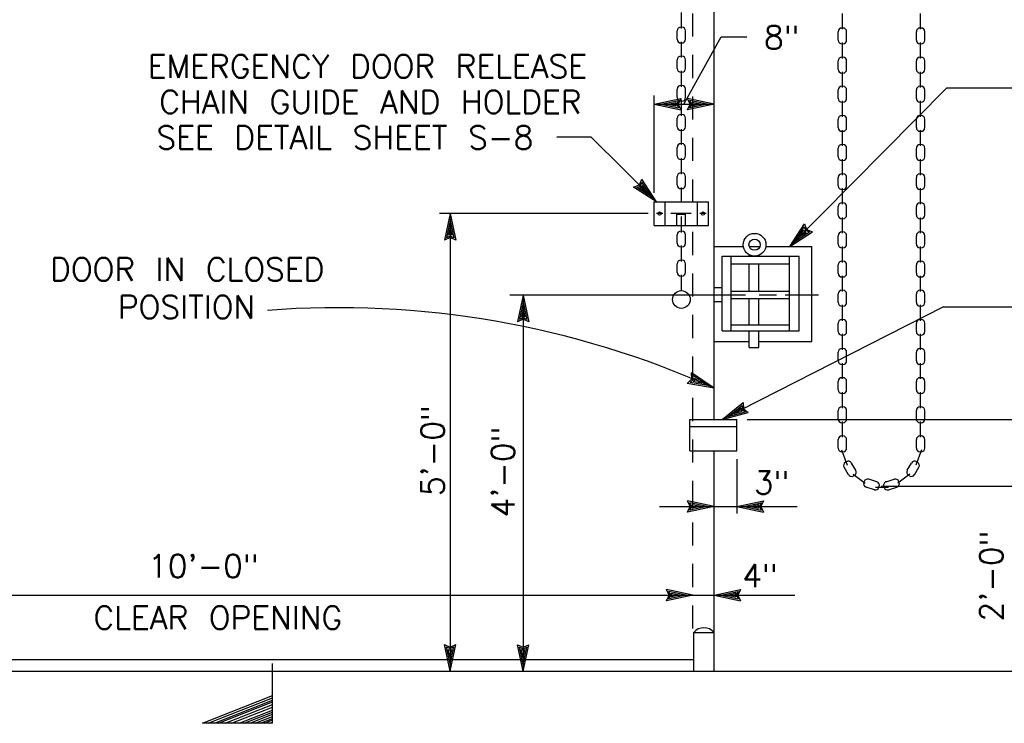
# Model space of a CAD drawing. Extents: x -31.3 to 10.7, y -20.4 to 9.6.
# Tile 7 of 25: x -18.8 to -13.4, y -1.7 to 2.2. Entities that reach past the tile are written whole.
import ezdxf
from ezdxf.enums import TextEntityAlignment as Align

# ---------------------------------------------------------------- set-up
doc = ezdxf.new("R2010")
doc.units = 0
doc.header["$MEASUREMENT"] = 0
doc.linetypes.add('HIDDEN2', pattern=[0.1875, 0.125, -0.0625])
doc.layers.add('01', color=7, linetype='CONTINUOUS')
doc.layers.add('02', color=7, linetype='CONTINUOUS')
doc.styles.add('TXT_SHX', font='txt.shx')

msp = doc.modelspace()

# ---------------------------------------------------------------- linework, layer by layer
at = {"layer": '01', "color": 7, "linetype": 'CONTINUOUS'}
for p, q in [((-15.0056, -0.0096), (-15.0056, 3.7574)), ((-15.1826, 2.1114), (-15.1826, 2.1974)), ((-14.3096, 2.1064), (-14.3096, 2.1924)), ((-13.8856, 2.1064), (-13.8856, 2.1924)), ((-15.2056, 2.0524), (-15.2056, 2.0984)), ((-15.1796, 2.1184), (-15.1856, 2.1184)), ((-15.1596, 2.0524), (-15.1596, 2.0984)), ((-14.3326, 2.0474), (-14.3326, 2.0934)), ((-14.3066, 2.1134), (-14.3126, 2.1134)), ((-14.2866, 2.0474), (-14.2866, 2.0934)), ((-13.9086, 2.0474), (-13.9086, 2.0934)), ((-13.8886, 2.1134), (-13.8826, 2.1134)), ((-13.8626, 2.0474), (-13.8626, 2.0934)), ((-15.1796, 2.0324), (-15.1856, 2.0324)), ((-15.1826, 1.9534), (-15.1826, 2.0394)), ((-15.1696, 1.7004), (-14.9666, 2.0654)), ((-14.9666, 2.0654), (-14.8276, 2.0654)), ((-14.3096, 1.9484), (-14.3096, 2.0344)), ((-13.8856, 1.9484), (-13.8856, 2.0344)), ((-14.3066, 2.0274), (-14.3126, 2.0274)), ((-13.8886, 2.0274), (-13.8826, 2.0274)), ((-15.2056, 1.8944), (-15.2056, 1.9404)), ((-15.1796, 1.9604), (-15.1856, 1.9604)), ((-15.1596, 1.8944), (-15.1596, 1.9404)), ((-14.3326, 1.8894), (-14.3326, 1.9354)), ((-14.3066, 1.9554), (-14.3126, 1.9554)), ((-14.2866, 1.8894), (-14.2866, 1.9354)), ((-13.9086, 1.8894), (-13.9086, 1.9354)), ((-13.8886, 1.9554), (-13.8826, 1.9554)), ((-13.8626, 1.8894), (-13.8626, 1.9354)), ((-15.1796, 1.8744), (-15.1856, 1.8744)), ((-15.1826, 1.7954), (-15.1826, 1.8814)), ((-14.3066, 1.8694), (-14.3126, 1.8694)), ((-14.3096, 1.7904), (-14.3096, 1.8764)), ((-13.8886, 1.8694), (-13.8826, 1.8694)), ((-13.8856, 1.7904), (-13.8856, 1.8764)), ((-15.2056, 1.7364), (-15.2056, 1.7824)), ((-15.1796, 1.8024), (-15.1856, 1.8024)), ((-15.1596, 1.7364), (-15.1596, 1.7824)), ((-13.7426, 1.7884), (-14.5946, 0.9284)), ((-14.3326, 1.7314), (-14.3326, 1.7774)), ((-14.3066, 1.7974), (-14.3126, 1.7974)), ((-14.2866, 1.7314), (-14.2866, 1.7774)), ((-13.9086, 1.7314), (-13.9086, 1.7774)), ((-13.8886, 1.7974), (-13.8826, 1.7974)), ((-13.8626, 1.7314), (-13.8626, 1.7774)), ((-13.7426, 1.7884), (-13.2926, 1.7884)), ((-15.3296, 1.2204), (-15.3296, 1.7474)), ((-15.3296, 1.7004), (-15.1856, 1.7314)), ((-15.2926, 1.7004), (-15.1986, 1.7204)), ((-15.2566, 1.7004), (-15.2116, 1.7104)), ((-15.2116, 1.7104), (-15.2156, 1.7004)), ((-15.1986, 1.7204), (-15.2076, 1.7004)), ((-15.1856, 1.7314), (-15.1996, 1.7004)), ((-15.1796, 1.7164), (-15.1856, 1.7164)), ((-15.1826, 1.6374), (-15.1826, 1.7234)), ((-15.0056, 1.7004), (-15.1496, 1.7314)), ((-15.1356, 1.7004), (-15.1496, 1.7314)), ((-15.0426, 1.7004), (-15.1366, 1.7204)), ((-15.1276, 1.7004), (-15.1366, 1.7204)), ((-15.0786, 1.7004), (-15.1236, 1.7094)), ((-15.1196, 1.7004), (-15.1236, 1.7094)), ((-14.3066, 1.7114), (-14.3126, 1.7114)), ((-14.3096, 1.6324), (-14.3096, 1.7184)), ((-13.8886, 1.7114), (-13.8826, 1.7114)), ((-13.8856, 1.6324), (-13.8856, 1.7184)), ((-15.3296, 1.7004), (-15.0056, 1.7004)), ((-15.3296, 1.7004), (-15.1856, 1.6694)), ((-15.2926, 1.7004), (-15.1986, 1.6804)), ((-15.2566, 1.7004), (-15.2116, 1.6914)), ((-15.2156, 1.7004), (-15.2116, 1.6914)), ((-15.2076, 1.7004), (-15.1986, 1.6804)), ((-15.1996, 1.7004), (-15.1856, 1.6694)), ((-15.0056, 1.7004), (-15.1496, 1.6694)), ((-15.1496, 1.6694), (-15.1356, 1.7004)), ((-15.0426, 1.7004), (-15.1366, 1.6804)), ((-15.1366, 1.6804), (-15.1276, 1.7004)), ((-15.0786, 1.7004), (-15.1236, 1.6904)), ((-15.1236, 1.6904), (-15.1196, 1.7004)), ((-15.2056, 1.5784), (-15.2056, 1.6244)), ((-15.1796, 1.6444), (-15.1856, 1.6444)), ((-15.1596, 1.5784), (-15.1596, 1.6244)), ((-14.3326, 1.5734), (-14.3326, 1.6194)), ((-14.3066, 1.6394), (-14.3126, 1.6394)), ((-14.2866, 1.5734), (-14.2866, 1.6194)), ((-13.9086, 1.5734), (-13.9086, 1.6194)), ((-13.8886, 1.6394), (-13.8826, 1.6394)), ((-13.8626, 1.5734), (-13.8626, 1.6194)), ((-15.1796, 1.5584), (-15.1856, 1.5584)), ((-15.1826, 1.4794), (-15.1826, 1.5654)), ((-14.3066, 1.5534), (-14.3126, 1.5534)), ((-14.3096, 1.4744), (-14.3096, 1.5604)), ((-13.8886, 1.5534), (-13.8826, 1.5534)), ((-13.8856, 1.4744), (-13.8856, 1.5604)), ((-15.8576, 1.5234), (-15.6726, 1.5234)), ((-15.6726, 1.5234), (-15.3176, 1.1704)), ((-15.2056, 1.4204), (-15.2056, 1.4664)), ((-15.1796, 1.4864), (-15.1856, 1.4864)), ((-15.1596, 1.4204), (-15.1596, 1.4664)), ((-14.3326, 1.4154), (-14.3326, 1.4614)), ((-14.3066, 1.4814), (-14.3126, 1.4814)), ((-14.2866, 1.4154), (-14.2866, 1.4614)), ((-13.9086, 1.4154), (-13.9086, 1.4614)), ((-13.8886, 1.4814), (-13.8826, 1.4814)), ((-13.8626, 1.4154), (-13.8626, 1.4614)), ((-15.1796, 1.4004), (-15.1856, 1.4004)), ((-15.1826, 1.3214), (-15.1826, 1.4074)), ((-14.3066, 1.3954), (-14.3126, 1.3954)), ((-14.3096, 1.3164), (-14.3096, 1.4024)), ((-13.8886, 1.3954), (-13.8826, 1.3954)), ((-13.8856, 1.3164), (-13.8856, 1.4024)), ((-15.4096, 1.2624), (-15.3976, 1.2944)), ((-15.3176, 1.1704), (-15.3976, 1.2944)), ((-15.2056, 1.2624), (-15.2056, 1.3084)), ((-15.1796, 1.3284), (-15.1856, 1.3284)), ((-15.1596, 1.2624), (-15.1596, 1.3084)), ((-14.3326, 1.2574), (-14.3326, 1.3034)), ((-14.3066, 1.3234), (-14.3126, 1.3234)), ((-14.2866, 1.2574), (-14.2866, 1.3034)), ((-13.9086, 1.2574), (-13.9086, 1.3034)), ((-13.8886, 1.3234), (-13.8826, 1.3234)), ((-13.8626, 1.2574), (-13.8626, 1.3034)), ((-15.4416, 1.2504), (-15.4096, 1.2624)), ((-15.3176, 1.1704), (-15.4416, 1.2504)), ((-15.4246, 1.2484), (-15.4046, 1.2564)), ((-15.3436, 1.1964), (-15.4246, 1.2484)), ((-15.4086, 1.2464), (-15.3986, 1.2504)), ((-15.3696, 1.2214), (-15.4086, 1.2464)), ((-15.4046, 1.2564), (-15.3966, 1.2774)), ((-15.3986, 1.2504), (-15.3946, 1.2604)), ((-15.3436, 1.1964), (-15.3966, 1.2774)), ((-15.3696, 1.2214), (-15.3946, 1.2604)), ((-15.1796, 1.2424), (-15.1856, 1.2424)), ((-15.1826, 1.1704), (-15.1826, 1.2494)), ((-14.3066, 1.2374), (-14.3126, 1.2374)), ((-14.3096, 1.1584), (-14.3096, 1.2444)), ((-13.8886, 1.2374), (-13.8826, 1.2374)), ((-13.8856, 1.1584), (-13.8856, 1.2444)), ((-15.3296, 1.1704), (-15.0356, 1.1704)), ((-15.3296, 1.0434), (-15.3296, 1.1704)), ((-15.2696, 1.0434), (-15.2696, 1.1704)), ((-15.0956, 1.0434), (-15.0956, 1.1704)), ((-15.0356, 1.0434), (-15.0356, 1.1704)), ((-14.3326, 1.0994), (-14.3326, 1.1454)), ((-14.3066, 1.1654), (-14.3126, 1.1654)), ((-14.2866, 1.0994), (-14.2866, 1.1454)), ((-13.9086, 1.0994), (-13.9086, 1.1454)), ((-13.8886, 1.1654), (-13.8826, 1.1654)), ((-13.8626, 1.0994), (-13.8626, 1.1454)), ((-15.3626, 1.1074), (-16.4946, 1.1074)), ((-16.4366, 1.1074), (-16.4676, 0.9634)), ((-16.4366, 1.0704), (-16.4566, 0.9764)), ((-16.4366, 1.1074), (-16.4366, -1.3736)), ((-16.4366, 1.1074), (-16.4056, 0.9634)), ((-16.4366, 1.0704), (-16.4166, 0.9764)), ((-15.2836, 1.1074), (-15.3176, 1.1074)), ((-15.1296, 1.1074), (-15.2406, 1.1074)), ((-15.2066, 1.0434), (-15.2066, 1.1044)), ((-15.2066, 1.1044), (-15.1606, 1.1044)), ((-15.1826, 1.0054), (-15.1826, 1.0914)), ((-15.1606, 1.0434), (-15.1606, 1.1044)), ((-15.0486, 1.1074), (-15.0816, 1.1074)), ((-14.3066, 1.0794), (-14.3126, 1.0794)), ((-14.3096, 1.0004), (-14.3096, 1.0864)), ((-13.8886, 1.0794), (-13.8826, 1.0794)), ((-13.8856, 1.0004), (-13.8856, 1.0864)), ((-16.4366, 1.0344), (-16.4456, 0.9894)), ((-16.4366, 1.0344), (-16.4266, 0.9894)), ((-15.3296, 1.0434), (-15.0356, 1.0434)), ((-14.5946, 0.9284), (-14.5156, 1.0524)), ((-14.5686, 0.9544), (-14.5166, 1.0354)), ((-14.5436, 0.9804), (-14.5186, 1.0194)), ((-14.5186, 1.0194), (-14.5146, 1.0094)), ((-14.5166, 1.0354), (-14.5086, 1.0154)), ((-14.5156, 1.0524), (-14.5036, 1.0204)), ((-14.5086, 1.0154), (-14.4886, 1.0074)), ((-14.5036, 1.0204), (-14.4716, 1.0084)), ((-16.4366, 0.9774), (-16.4676, 0.9634)), ((-16.4366, 0.9854), (-16.4566, 0.9764)), ((-16.4366, 0.9934), (-16.4456, 0.9894)), ((-16.4266, 0.9894), (-16.4366, 0.9934)), ((-16.4166, 0.9764), (-16.4366, 0.9854)), ((-16.4056, 0.9634), (-16.4366, 0.9774)), ((-15.2056, 0.9464), (-15.2056, 0.9924)), ((-15.1796, 1.0124), (-15.1856, 1.0124)), ((-15.1596, 0.9464), (-15.1596, 0.9924)), ((-14.5946, 0.9284), (-14.4716, 1.0084)), ((-14.5686, 0.9544), (-14.4886, 1.0074)), ((-14.5436, 0.9804), (-14.5056, 1.0054)), ((-14.5146, 1.0094), (-14.5056, 1.0054)), ((-14.3326, 0.9414), (-14.3326, 0.9874)), ((-14.3066, 1.0074), (-14.3126, 1.0074)), ((-14.2866, 0.9414), (-14.2866, 0.9874)), ((-13.9086, 0.9414), (-13.9086, 0.9874)), ((-13.8886, 1.0074), (-13.8826, 1.0074)), ((-13.8626, 0.9414), (-13.8626, 0.9874)), ((-15.1796, 0.9264), (-15.1856, 0.9264)), ((-15.1826, 0.8474), (-15.1826, 0.9334)), ((-15.0056, 0.9284), (-14.8466, 0.9284)), ((-14.8156, 0.9284), (-14.7576, 0.9284)), ((-14.7236, 0.9284), (-14.4746, 0.9284)), ((-14.4746, 0.4144), (-14.4746, 0.9284)), ((-14.3066, 0.9214), (-14.3126, 0.9214)), ((-14.3096, 0.8424), (-14.3096, 0.9284)), ((-13.8886, 0.9214), (-13.8826, 0.9214)), ((-13.8856, 0.8424), (-13.8856, 0.9284)), ((-15.1796, 0.8544), (-15.1856, 0.8544)), ((-14.9606, 0.4714), (-14.9606, 0.8764)), ((-14.9606, 0.8764), (-14.5446, 0.8764)), ((-14.9126, 0.4714), (-14.9126, 0.8764)), ((-14.8146, 0.8754), (-14.8146, 0.8834)), ((-14.7626, 0.8754), (-14.7626, 0.8834)), ((-14.5956, 0.4714), (-14.5956, 0.8764)), ((-14.5446, 0.4714), (-14.5446, 0.8764)), ((-15.2056, 0.7884), (-15.2056, 0.8344)), ((-15.1596, 0.7884), (-15.1596, 0.8344)), ((-14.9126, 0.8354), (-14.5956, 0.8354)), ((-14.8146, 0.6874), (-14.8146, 0.8354)), ((-14.7626, 0.6874), (-14.7626, 0.8354)), ((-14.3326, 0.7834), (-14.3326, 0.8294)), ((-14.3066, 0.8494), (-14.3126, 0.8494)), ((-14.2866, 0.7834), (-14.2866, 0.8294)), ((-13.9086, 0.7834), (-13.9086, 0.8294)), ((-13.8886, 0.8494), (-13.8826, 0.8494)), ((-13.8626, 0.7834), (-13.8626, 0.8294)), ((-15.1796, 0.7684), (-15.1856, 0.7684)), ((-15.1826, 0.6894), (-15.1826, 0.7754)), ((-14.3066, 0.7634), (-14.3126, 0.7634)), ((-14.3096, 0.6844), (-14.3096, 0.7704)), ((-13.8886, 0.7634), (-13.8826, 0.7634)), ((-13.8856, 0.6844), (-13.8856, 0.7704)), ((-14.9606, 0.7044), (-15.0056, 0.7044)), ((-14.8346, 0.6644), (-16.1126, 0.6644)), ((-16.0406, 0.6644), (-16.0716, 0.5204)), ((-16.0406, 0.6644), (-16.0406, -1.3746)), ((-16.0406, 0.6644), (-16.0096, 0.5204)), ((-14.9126, 0.6864), (-14.5956, 0.6864)), ((-14.9126, 0.6464), (-14.5956, 0.6464)), ((-14.8146, 0.5024), (-14.8146, 0.6454)), ((-14.7626, 0.5024), (-14.7626, 0.6454)), ((-14.6666, 0.6644), (-14.7616, 0.6644)), ((-14.4396, 0.6644), (-14.6196, 0.6644)), ((-14.3326, 0.6254), (-14.3326, 0.6714)), ((-14.3066, 0.6914), (-14.3126, 0.6914)), ((-14.2866, 0.6254), (-14.2866, 0.6714)), ((-13.9086, 0.6254), (-13.9086, 0.6714)), ((-13.8886, 0.6914), (-13.8826, 0.6914)), ((-13.8626, 0.6254), (-13.8626, 0.6714)), ((-16.0406, 0.6274), (-16.0606, 0.5334)), ((-16.0406, 0.5914), (-16.0496, 0.5464)), ((-16.0406, 0.6274), (-16.0206, 0.5334)), ((-16.0406, 0.5914), (-16.0306, 0.5464)), ((-14.9606, 0.6294), (-15.0056, 0.6294)), ((-13.7606, 0.6024), (-14.9616, -0.0096)), ((-14.3066, 0.6054), (-14.3126, 0.6054)), ((-14.3096, 0.5264), (-14.3096, 0.6124)), ((-13.8886, 0.6054), (-13.8826, 0.6054)), ((-13.8856, 0.5264), (-13.8856, 0.6124)), ((-13.7606, 0.6024), (-13.3276, 0.6024)), ((-16.0406, 0.5344), (-16.0716, 0.5204)), ((-16.0406, 0.5424), (-16.0606, 0.5334)), ((-16.0406, 0.5504), (-16.0496, 0.5464)), ((-16.0306, 0.5464), (-16.0406, 0.5504)), ((-16.0206, 0.5334), (-16.0406, 0.5424)), ((-16.0096, 0.5204), (-16.0406, 0.5344)), ((-14.9126, 0.5044), (-14.5956, 0.5044)), ((-14.3326, 0.4674), (-14.3326, 0.5134)), ((-14.3066, 0.5334), (-14.3126, 0.5334)), ((-14.2866, 0.4674), (-14.2866, 0.5134)), ((-13.9086, 0.4674), (-13.9086, 0.5134)), ((-13.8886, 0.5334), (-13.8826, 0.5334)), ((-13.8626, 0.4674), (-13.8626, 0.5134)), ((-14.9606, 0.4714), (-14.5446, 0.4714)), ((-14.8146, 0.3814), (-14.8146, 0.4714)), ((-14.7626, 0.3814), (-14.7626, 0.4714)), ((-14.3066, 0.4474), (-14.3126, 0.4474)), ((-14.3096, 0.3684), (-14.3096, 0.4544)), ((-13.8886, 0.4474), (-13.8826, 0.4474)), ((-13.8856, 0.3684), (-13.8856, 0.4544)), ((-15.0056, 0.4144), (-14.8156, 0.4144)), ((-14.8146, 0.3814), (-14.7626, 0.3814)), ((-14.7636, 0.4144), (-14.4746, 0.4144)), ((-14.3066, 0.3754), (-14.3126, 0.3754)), ((-13.8886, 0.3754), (-13.8826, 0.3754)), ((-14.3326, 0.3094), (-14.3326, 0.3554)), ((-14.2866, 0.3094), (-14.2866, 0.3554)), ((-13.9086, 0.3094), (-13.9086, 0.3554)), ((-13.8626, 0.3094), (-13.8626, 0.3554)), ((-14.3066, 0.2894), (-14.3126, 0.2894)), ((-14.3096, 0.2104), (-14.3096, 0.2964)), ((-13.8886, 0.2894), (-13.8826, 0.2894)), ((-13.8856, 0.2104), (-13.8856, 0.2964)), ((-15.0056, 0.1614), (-15.1276, 0.2434)), ((-15.1266, 0.2104), (-15.1276, 0.2434)), ((-15.0396, 0.1754), (-15.1196, 0.2284)), ((-15.1186, 0.2074), (-15.1196, 0.2284)), ((-14.3066, 0.2174), (-14.3126, 0.2174)), ((-13.8886, 0.2174), (-13.8826, 0.2174)), ((-15.1506, 0.1864), (-15.1266, 0.2104)), ((-15.0056, 0.1614), (-15.1506, 0.1864)), ((-15.1346, 0.1914), (-15.1186, 0.2074)), ((-15.0396, 0.1754), (-15.1346, 0.1914)), ((-15.1186, 0.1964), (-15.1116, 0.2044)), ((-15.0736, 0.1884), (-15.1186, 0.1964)), ((-15.0736, 0.1884), (-15.1116, 0.2134)), ((-15.1116, 0.2044), (-15.1116, 0.2134)), ((-14.3326, 0.1514), (-14.3326, 0.1974)), ((-14.2866, 0.1514), (-14.2866, 0.1974)), ((-13.9086, 0.1514), (-13.9086, 0.1974)), ((-13.8626, 0.1514), (-13.8626, 0.1974)), ((-14.3066, 0.1314), (-14.3126, 0.1314)), ((-14.3096, 0.0524), (-14.3096, 0.1384)), ((-13.8886, 0.1314), (-13.8826, 0.1314)), ((-13.8856, 0.0524), (-13.8856, 0.1384)), ((-14.9616, -0.0096), (-14.8476, 0.0834)), ((-14.9286, 0.0074), (-14.8536, 0.0674)), ((-14.8536, 0.0674), (-14.8526, 0.0454)), ((-14.8476, 0.0834), (-14.8456, 0.0494)), ((-14.3066, 0.0594), (-14.3126, 0.0594)), ((-13.8886, 0.0594), (-13.8826, 0.0594)), ((-14.9616, -0.0096), (-14.8196, 0.0284)), ((-14.9286, 0.0074), (-14.8356, 0.0324)), ((-14.8966, 0.0234), (-14.8606, 0.0524)), ((-14.8966, 0.0234), (-14.8526, 0.0364)), ((-14.8606, 0.0524), (-14.8596, 0.0424)), ((-14.8596, 0.0424), (-14.8526, 0.0364)), ((-14.8526, 0.0454), (-14.8356, 0.0324)), ((-14.8456, 0.0494), (-14.8196, 0.0284)), ((-14.3326, -0.0066), (-14.3326, 0.0394)), ((-14.2866, -0.0066), (-14.2866, 0.0394)), ((-13.9086, -0.0066), (-13.9086, 0.0394)), ((-13.8626, -0.0066), (-13.8626, 0.0394)), ((-15.1366, -0.0096), (-14.8816, -0.0096)), ((-15.1366, -0.1786), (-15.1366, -0.0096)), ((-15.1366, -0.0476), (-14.8816, -0.0476)), ((-14.8816, -0.1786), (-14.8816, -0.0096)), ((-14.8256, -0.0096), (-12.8276, -0.0096)), ((-14.3066, -0.0266), (-14.3126, -0.0266)), ((-14.3096, -0.1056), (-14.3096, -0.0196)), ((-13.8886, -0.0266), (-13.8826, -0.0266)), ((-13.8856, -0.1056), (-13.8856, -0.0196)), ((-14.3066, -0.0986), (-14.3126, -0.0986)), ((-13.8886, -0.0986), (-13.8826, -0.0986)), ((-14.3326, -0.1646), (-14.3326, -0.1186)), ((-14.2866, -0.1646), (-14.2866, -0.1186)), ((-13.9086, -0.1646), (-13.9086, -0.1186)), ((-13.8626, -0.1646), (-13.8626, -0.1186)), ((-15.1366, -0.1786), (-14.8816, -0.1786)), ((-15.0056, -1.3736), (-15.0056, -0.1786)), ((-14.3146, -0.1746), (-14.2836, -0.2576)), ((-14.3066, -0.1846), (-14.3126, -0.1846)), ((-13.8806, -0.1746), (-13.9116, -0.2576)), ((-13.8886, -0.1846), (-13.8826, -0.1846)), ((-14.8816, -0.2236), (-14.8816, -0.5196)), ((-14.2936, -0.2416), (-14.2876, -0.2376)), ((-14.2376, -0.2846), (-14.2606, -0.2456)), ((-13.9576, -0.2846), (-13.9346, -0.2456)), ((-13.9016, -0.2416), (-13.9076, -0.2376)), ((-14.2766, -0.3086), (-14.3006, -0.2686)), ((-14.2516, -0.3056), (-14.1866, -0.3546)), ((-14.2496, -0.3156), (-14.2446, -0.3126)), ((-13.9436, -0.3056), (-14.0086, -0.3546)), ((-13.9456, -0.3156), (-13.9506, -0.3126)), ((-13.9186, -0.3086), (-13.8946, -0.2686)), ((-14.1936, -0.3506), (-14.1906, -0.3456)), ((-14.1226, -0.3466), (-14.1656, -0.3326)), ((-14.1116, -0.3766), (-14.1096, -0.3706)), ((-14.0986, -0.3716), (-13.3266, -0.3716)), ((-14.0836, -0.3766), (-14.0856, -0.3706)), ((-14.0726, -0.3466), (-14.0296, -0.3326)), ((-14.0016, -0.3506), (-14.0046, -0.3456)), ((-14.1356, -0.3906), (-14.1806, -0.3756)), ((-14.1296, -0.3756), (-14.0596, -0.3756)), ((-14.0596, -0.3906), (-14.0146, -0.3756)), ((-15.0056, -0.4806), (-15.1496, -0.4496)), ((-15.1356, -0.4806), (-15.1496, -0.4496)), ((-15.0426, -0.4806), (-15.1366, -0.4606)), ((-15.1276, -0.4806), (-15.1366, -0.4606)), ((-15.0786, -0.4806), (-15.1236, -0.4716)), ((-15.1196, -0.4806), (-15.1236, -0.4716)), ((-14.8816, -0.4806), (-14.7376, -0.4496)), ((-14.8446, -0.4806), (-14.7506, -0.4606)), ((-14.8086, -0.4806), (-14.7636, -0.4706)), ((-14.7636, -0.4706), (-14.7676, -0.4806)), ((-14.7506, -0.4606), (-14.7596, -0.4806)), ((-14.7376, -0.4496), (-14.7516, -0.4806)), ((-15.3016, -0.4806), (-15.0056, -0.4806)), ((-15.0056, -0.4806), (-15.1496, -0.5116)), ((-15.1496, -0.5116), (-15.1356, -0.4806)), ((-15.0426, -0.4806), (-15.1366, -0.5006)), ((-15.1366, -0.5006), (-15.1276, -0.4806)), ((-15.0786, -0.4806), (-15.1236, -0.4906)), ((-15.1236, -0.4906), (-15.1196, -0.4806)), ((-15.0056, -0.4806), (-14.8816, -0.4806)), ((-14.8816, -0.4806), (-14.5556, -0.4806)), ((-14.8816, -0.4806), (-14.7376, -0.5116)), ((-14.8446, -0.4806), (-14.7506, -0.5006)), ((-14.8086, -0.4806), (-14.7636, -0.4896)), ((-14.7676, -0.4806), (-14.7636, -0.4896)), ((-14.7596, -0.4806), (-14.7506, -0.5006)), ((-14.7516, -0.4806), (-14.7376, -0.5116)), ((-15.1196, -0.9616), (-15.2636, -0.9306)), ((-15.2496, -0.9616), (-15.2636, -0.9306)), ((-15.1566, -0.9616), (-15.2506, -0.9416)), ((-15.2416, -0.9616), (-15.2506, -0.9416)), ((-15.1926, -0.9616), (-15.2376, -0.9526)), ((-15.2336, -0.9616), (-15.2376, -0.9526)), ((-15.0056, -0.9616), (-14.8616, -0.9306)), ((-14.9686, -0.9616), (-14.8746, -0.9416)), ((-14.9326, -0.9616), (-14.8876, -0.9516)), ((-14.8876, -0.9516), (-14.8916, -0.9616)), ((-14.8746, -0.9416), (-14.8836, -0.9616)), ((-14.8616, -0.9306), (-14.8756, -0.9616)), ((-20.1436, -0.9616), (-15.1196, -0.9616)), ((-15.1196, -0.9616), (-15.2636, -0.9926)), ((-15.2636, -0.9926), (-15.2496, -0.9616)), ((-15.1566, -0.9616), (-15.2506, -0.9816)), ((-15.2506, -0.9816), (-15.2416, -0.9616)), ((-15.1926, -0.9616), (-15.2376, -0.9716)), ((-15.2376, -0.9716), (-15.2336, -0.9616)), ((-15.1196, -0.9616), (-15.0056, -0.9616)), ((-15.0056, -0.9616), (-14.5666, -0.9616)), ((-15.0056, -0.9616), (-14.8616, -0.9926)), ((-14.9686, -0.9616), (-14.8746, -0.9816)), ((-14.9326, -0.9616), (-14.8876, -0.9706)), ((-14.8916, -0.9616), (-14.8876, -0.9706)), ((-14.8836, -0.9616), (-14.8746, -0.9816)), ((-14.8756, -0.9616), (-14.8616, -0.9926)), ((-15.1156, -1.3736), (-15.1156, -1.1636)), ((-15.1156, -1.1636), (-15.0056, -1.1636)), ((-16.4366, -1.3736), (-16.4676, -1.2296)), ((-16.4676, -1.2296), (-16.4366, -1.2436)), ((-16.4366, -1.3366), (-16.4566, -1.2426)), ((-16.4566, -1.2426), (-16.4366, -1.2516)), ((-16.4366, -1.3006), (-16.4466, -1.2556)), ((-16.4466, -1.2556), (-16.4366, -1.2596)), ((-16.4366, -1.3736), (-16.4056, -1.2296)), ((-16.4366, -1.2436), (-16.4056, -1.2296)), ((-16.4366, -1.3366), (-16.4166, -1.2426)), ((-16.4366, -1.2516), (-16.4166, -1.2426)), ((-16.4366, -1.3006), (-16.4276, -1.2556)), ((-16.4366, -1.2596), (-16.4276, -1.2556)), ((-16.0406, -1.3746), (-16.0716, -1.2306)), ((-16.0716, -1.2306), (-16.0406, -1.2446)), ((-16.0406, -1.3376), (-16.0606, -1.2436)), ((-16.0606, -1.2436), (-16.0406, -1.2526)), ((-16.0406, -1.3016), (-16.0506, -1.2566)), ((-16.0506, -1.2566), (-16.0406, -1.2606)), ((-16.0406, -1.3746), (-16.0096, -1.2306)), ((-16.0406, -1.2446), (-16.0096, -1.2306)), ((-16.0406, -1.3376), (-16.0206, -1.2436)), ((-16.0406, -1.2526), (-16.0206, -1.2436)), ((-16.0406, -1.3016), (-16.0316, -1.2566)), ((-16.0406, -1.2606), (-16.0316, -1.2566)), ((-20.2036, -1.3106), (-15.1156, -1.3106)), ((-26.5906, -1.3736), (-12.6826, -1.3736))]:
    msp.add_line(p, q, dxfattribs=at)
at = {"layer": '01', "color": 7, "linetype": 'HIDDEN2'}
for p, q in [((-15.1196, 1.1674), (-15.1196, 3.4834)), ((-15.1196, -1.1426), (-15.1196, 1.0444))]:
    msp.add_line(p, q, dxfattribs=at)
at = {"layer": '01', "color": 7, "linetype": 'CONTINUOUS'}
for centre, radius in [((-15.3006, 1.1074), 0.00854), ((-15.0656, 1.1074), 0.00854), ((-14.7856, 0.9384), 0.0617), ((-14.7856, 0.9384), 0.0304), ((-15.1826, 0.6414), 0.048)]:
    msp.add_circle(centre, radius, dxfattribs=at)
for centre, radius, start, end in [((-15.1856, 2.0984), 0.02, 90, 180), ((-15.1796, 2.0984), 0.02, 0, 90), ((-14.3126, 2.0934), 0.02, 90, 180), ((-14.3066, 2.0934), 0.02, 0, 90), ((-13.8886, 2.0934), 0.02, 90, 180), ((-13.8826, 2.0934), 0.02, 0, 90), ((-15.1856, 2.0524), 0.02, 180, 270), ((-15.1796, 2.0524), 0.02, 270, 360), ((-14.3126, 2.0474), 0.02, 180, 270), ((-14.3066, 2.0474), 0.02, 270, 360), ((-13.8886, 2.0474), 0.02, 180, 270), ((-13.8826, 2.0474), 0.02, 270, 360), ((-15.1856, 1.9404), 0.02, 90, 180), ((-15.1796, 1.9404), 0.02, 0, 90), ((-14.3126, 1.9354), 0.02, 90, 180), ((-14.3066, 1.9354), 0.02, 0, 90), ((-13.8886, 1.9354), 0.02, 90, 180), ((-13.8826, 1.9354), 0.02, 0, 90), ((-15.1856, 1.8944), 0.02, 180, 270), ((-15.1796, 1.8944), 0.02, 270, 360), ((-14.3126, 1.8894), 0.02, 180, 270), ((-14.3066, 1.8894), 0.02, 270, 360), ((-13.8886, 1.8894), 0.02, 180, 270), ((-13.8826, 1.8894), 0.02, 270, 360), ((-15.1856, 1.7824), 0.02, 90, 180), ((-15.1796, 1.7824), 0.02, 0, 90), ((-14.3126, 1.7774), 0.02, 90, 180), ((-14.3066, 1.7774), 0.02, 0, 90), ((-13.8886, 1.7774), 0.02, 90, 180), ((-13.8826, 1.7774), 0.02, 0, 90), ((-15.1856, 1.7364), 0.02, 180, 270), ((-15.1796, 1.7364), 0.02, 270, 360), ((-14.3126, 1.7314), 0.02, 180, 270), ((-14.3066, 1.7314), 0.02, 270, 360), ((-13.8886, 1.7314), 0.02, 180, 270), ((-13.8826, 1.7314), 0.02, 270, 360), ((-15.1856, 1.6244), 0.02, 90, 180), ((-15.1796, 1.6244), 0.02, 0, 90), ((-14.3126, 1.6194), 0.02, 90, 180), ((-14.3066, 1.6194), 0.02, 0, 90), ((-13.8886, 1.6194), 0.02, 90, 180), ((-13.8826, 1.6194), 0.02, 0, 90), ((-15.1856, 1.5784), 0.02, 180, 270), ((-15.1796, 1.5784), 0.02, 270, 360), ((-14.3126, 1.5734), 0.02, 180, 270), ((-14.3066, 1.5734), 0.02, 270, 360), ((-13.8886, 1.5734), 0.02, 180, 270), ((-13.8826, 1.5734), 0.02, 270, 360), ((-15.1856, 1.4664), 0.02, 90, 180), ((-15.1796, 1.4664), 0.02, 0, 90), ((-14.3126, 1.4614), 0.02, 90, 180), ((-14.3066, 1.4614), 0.02, 0, 90), ((-13.8886, 1.4614), 0.02, 90, 180), ((-13.8826, 1.4614), 0.02, 0, 90), ((-15.1856, 1.4204), 0.02, 180, 270), ((-15.1796, 1.4204), 0.02, 270, 360), ((-14.3126, 1.4154), 0.02, 180, 270), ((-14.3066, 1.4154), 0.02, 270, 360), ((-13.8886, 1.4154), 0.02, 180, 270), ((-13.8826, 1.4154), 0.02, 270, 360), ((-15.1856, 1.3084), 0.02, 90, 180), ((-15.1796, 1.3084), 0.02, 0, 90), ((-14.3126, 1.3034), 0.02, 90, 180), ((-14.3066, 1.3034), 0.02, 0, 90), ((-13.8886, 1.3034), 0.02, 90, 180), ((-13.8826, 1.3034), 0.02, 0, 90), ((-15.1856, 1.2624), 0.02, 180, 270), ((-15.1796, 1.2624), 0.02, 270, 360), ((-14.3126, 1.2574), 0.02, 180, 270), ((-14.3066, 1.2574), 0.02, 270, 360), ((-13.8886, 1.2574), 0.02, 180, 270), ((-13.8826, 1.2574), 0.02, 270, 360), ((-14.3126, 1.1454), 0.02, 90, 180), ((-14.3066, 1.1454), 0.02, 0, 90), ((-13.8886, 1.1454), 0.02, 90, 180), ((-13.8826, 1.1454), 0.02, 0, 90), ((-14.3126, 1.0994), 0.02, 180, 270), ((-14.3066, 1.0994), 0.02, 270, 360), ((-13.8886, 1.0994), 0.02, 180, 270), ((-13.8826, 1.0994), 0.02, 270, 360), ((-15.1856, 0.9924), 0.02, 90, 180), ((-15.1796, 0.9924), 0.02, 0, 90), ((-14.3126, 0.9874), 0.02, 90, 180), ((-14.3066, 0.9874), 0.02, 0, 90), ((-13.8886, 0.9874), 0.02, 90, 180), ((-13.8826, 0.9874), 0.02, 0, 90), ((-15.1856, 0.9464), 0.02, 180, 270), ((-15.1796, 0.9464), 0.02, 270, 360), ((-14.3126, 0.9414), 0.02, 180, 270), ((-14.3066, 0.9414), 0.02, 270, 360), ((-13.8886, 0.9414), 0.02, 180, 270), ((-13.8826, 0.9414), 0.02, 270, 360), ((-15.1856, 0.8344), 0.02, 90, 180), ((-15.1796, 0.8344), 0.02, 0, 90), ((-14.3126, 0.8294), 0.02, 90, 180), ((-14.3066, 0.8294), 0.02, 0, 90), ((-13.8886, 0.8294), 0.02, 90, 180), ((-13.8826, 0.8294), 0.02, 0, 90), ((-15.1856, 0.7884), 0.02, 180, 270), ((-15.1796, 0.7884), 0.02, 270, 360), ((-14.3126, 0.7834), 0.02, 180, 270), ((-14.3066, 0.7834), 0.02, 270, 360), ((-13.8886, 0.7834), 0.02, 180, 270), ((-13.8826, 0.7834), 0.02, 270, 360), ((-14.3126, 0.6714), 0.02, 90, 180), ((-14.3066, 0.6714), 0.02, 0, 90), ((-13.8886, 0.6714), 0.02, 90, 180), ((-13.8826, 0.6714), 0.02, 0, 90), ((-17.0452, -4.3961), 4.9931, 65.8898, 94.3805), ((-14.3126, 0.6254), 0.02, 180, 270), ((-14.3066, 0.6254), 0.02, 270, 360), ((-13.8886, 0.6254), 0.02, 180, 270), ((-13.8826, 0.6254), 0.02, 270, 360), ((-14.3126, 0.5134), 0.02, 90, 180), ((-14.3066, 0.5134), 0.02, 0, 90), ((-13.8886, 0.5134), 0.02, 90, 180), ((-13.8826, 0.5134), 0.02, 0, 90), ((-14.3126, 0.4674), 0.02, 180, 270), ((-14.3066, 0.4674), 0.02, 270, 360), ((-13.8886, 0.4674), 0.02, 180, 270), ((-13.8826, 0.4674), 0.02, 270, 360), ((-14.3126, 0.3554), 0.02, 90, 180), ((-14.3066, 0.3554), 0.02, 0, 90), ((-13.8886, 0.3554), 0.02, 90, 180), ((-13.8826, 0.3554), 0.02, 0, 90), ((-14.3126, 0.3094), 0.02, 180, 270), ((-14.3066, 0.3094), 0.02, 270, 360), ((-13.8886, 0.3094), 0.02, 180, 270), ((-13.8826, 0.3094), 0.02, 270, 360), ((-14.3126, 0.1974), 0.02, 90, 180), ((-14.3066, 0.1974), 0.02, 0, 90), ((-13.8886, 0.1974), 0.02, 90, 180), ((-13.8826, 0.1974), 0.02, 0, 90), ((-14.3126, 0.1514), 0.02, 180, 270), ((-14.3066, 0.1514), 0.02, 270, 360), ((-13.8886, 0.1514), 0.02, 180, 270), ((-13.8826, 0.1514), 0.02, 270, 360), ((-14.3126, 0.0394), 0.02, 90, 180), ((-14.3066, 0.0394), 0.02, 0, 90), ((-13.8886, 0.0394), 0.02, 90, 180), ((-13.8826, 0.0394), 0.02, 0, 90), ((-14.3126, -0.0066), 0.02, 180, 270), ((-14.3066, -0.0066), 0.02, 270, 360), ((-13.8886, -0.0066), 0.02, 180, 270), ((-13.8826, -0.0066), 0.02, 270, 360), ((-14.3126, -0.1186), 0.02, 90, 180), ((-14.3066, -0.1186), 0.02, 0, 90), ((-13.8886, -0.1186), 0.02, 90, 180), ((-13.8826, -0.1186), 0.02, 0, 90), ((-14.3126, -0.1646), 0.02, 180, 270), ((-14.3066, -0.1646), 0.02, 270, 360), ((-13.8886, -0.1646), 0.02, 180, 270), ((-13.8826, -0.1646), 0.02, 270, 360), ((-14.2831, -0.2584), 0.02, 120.3987, 210.3987), ((-14.2779, -0.2554), 0.02, 30.3987, 120.3987), ((-13.9173, -0.2554), 0.02, 59.6013, 149.6013), ((-13.9121, -0.2584), 0.02, 329.6013, 59.6013), ((-14.2598, -0.2981), 0.02, 210.3987, 300.3987), ((-14.2546, -0.295), 0.02, 300.3987, 30.3987), ((-13.9406, -0.295), 0.02, 149.6013, 239.6013), ((-13.9354, -0.2981), 0.02, 239.6013, 329.6013), ((-14.1747, -0.3566), 0.02, 162.543, 252.543), ((-14.1719, -0.3519), 0.02, 72.543, 162.543), ((-14.129, -0.3657), 0.02, 342.543, 72.543), ((-14.0661, -0.3657), 0.02, 107.457, 197.457), ((-14.0233, -0.3519), 0.02, 17.457, 107.457), ((-14.0205, -0.3566), 0.02, 287.457, 17.457), ((-14.1308, -0.3714), 0.02, 252.543, 342.543), ((-14.0643, -0.3714), 0.02, 197.457, 287.457), ((-15.0606, -1.2116), 0.0729, 41.0647, 138.9352)]:
    msp.add_arc(centre, radius, start, end, dxfattribs=at)
at = {"layer": '02', "color": 7, "linetype": 'CONTINUOUS'}
for p, q in [((-17.3996, -1.6566), (-17.3996, -1.3326)), ((-17.7786, -1.6566), (-17.3996, -1.5066)), ((-17.7476, -1.6566), (-17.3996, -1.5186)), ((-17.7146, -1.6566), (-17.3996, -1.5316)), ((-17.6916, -1.6566), (-17.3996, -1.5406)), ((-17.6556, -1.6566), (-17.3996, -1.5546)), ((-17.6216, -1.6566), (-17.3996, -1.5686)), ((-17.5806, -1.6566), (-17.3996, -1.5846)), ((-17.5536, -1.6566), (-17.3996, -1.5956)), ((-17.5216, -1.6566), (-17.3996, -1.6076)), ((-17.4926, -1.6566), (-17.3996, -1.6196)), ((-17.4636, -1.6566), (-17.3996, -1.6306)), ((-17.4436, -1.6566), (-17.3996, -1.6386)), ((-17.4166, -1.6566), (-17.3996, -1.6496)), ((-17.3996, -1.6566), (-17.7786, -1.6566))]:
    msp.add_line(p, q, dxfattribs=at)

# ---------------------------------------------------------------- texts
at = {"layer": '01', "color": 7, "linetype": 'CONTINUOUS', "style": 'TXT_SHX'}
for s, p in [('8"', (-14.7346, 2.0004)), ('3"', (-14.7896, -0.4136)), ('4"', (-14.8526, -0.9186))]:
    msp.add_text(s, height=0.125, dxfattribs=at).set_placement(p)
for s, height, p in [('EMERGENCY DOOR RELEASE', 0.124998, (-16.8845, 1.8434)), ('CHAIN GUIDE AND HOLDER', 0.124998, (-16.8688, 1.6504)), ('SEE DETAIL SHEET S-8', 0.124998, (-17.007, 1.4574)), ('DOOR IN CLOSED', 0.124998, (-17.8613, 0.7424)), ('POSITION', 0.125, (-17.8651, 0.5384)), ('10\'-0"', 0.125, (-17.7743, -0.8666)), ('CLEAR OPENING', 0.124998, (-17.6956, -1.1466))]:
    msp.add_text(s, height=height, dxfattribs=at).set_placement(p, align=Align.CENTER)
for s, p in [('5\'-0"', (-16.4686, -0.1783)), ('4\'-0"', (-16.0876, -0.2943)), ('2\'-0"', (-13.4396, -0.8583))]:
    msp.add_text(s, height=0.125, rotation=90, dxfattribs=at).set_placement(p, align=Align.CENTER)

doc.saveas('drawing.dxf')
